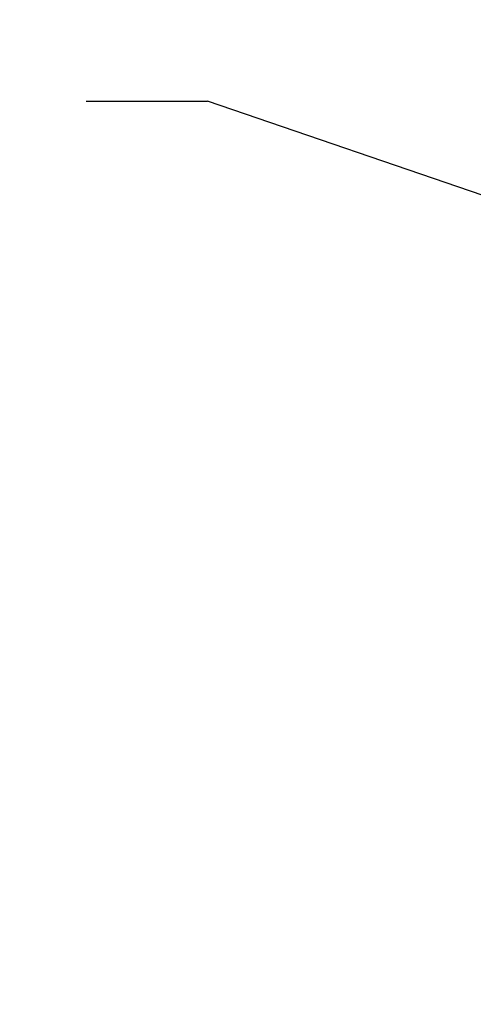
# Model space of a CAD drawing. Header units: millimetres. Extents: x -41968 to 54113, y -9946 to 101810.
# Tile 112 of 174: x -1338 to -589, y 32216 to 33842. Entities that reach past the tile are written whole.
import ezdxf

# ---------------------------------------------------------------- set-up
doc = ezdxf.new("R2010")
doc.units = ezdxf.units.MM
doc.layers.add('UT-texty_stredni', color=7, linetype='Continuous', lineweight=25)
doc.styles.get("Standard").update_dxf_attribs({"font": 'ic-simplex.shx', "width": 0.8})
doc.dimstyles.new('CADKON', dxfattribs={"dimscale": 50, "dimtxt": 2.5, "dimasz": 2.5, "dimexe": 1.8, "dimexo": 0, "dimgap": 0.6, "dimtad": 1, "dimrnd": 10, "dimtxsty": 'Standard', "dimblk1": 'OBLIQUE', "dimblk2": 'OBLIQUE', "dimsah": 1, "dimcen": 2.5, "dimadec": 1, "dimazin": 2, "dimtfac": 1, "dimtdec": 4, "dimtix": 1, "dimtmove": 2, "dimatfit": 3, "dimldrblk": 'OPEN30', "dimfxl": 5, "dimtfill": 1, "dimtolj": 1, "dimarcsym": 0})

# ---------------------------------------------------------------- blocks, each defined once
blk = doc.blocks.new('_OBLIQUE')
at = {"color": 0, "linetype": 'ByBlock'}
blk.add_line((-0.5, -0.5), (0.5, 0.5), dxfattribs=at)

msp = doc.modelspace()

# ---------------------------------------------------------------- linework, layer by layer
at = {"layer": 'UT-texty_stredni', "ltscale": 10}
msp.add_line((-1227.639, 33707.428), (-1027.639, 33707.428), dxfattribs=at)

# ---------------------------------------------------------------- texts
at = {"layer": 'UT-texty_stredni', "ltscale": 10, "insert": (-4696.949, 33801.498), "char_height": 125, "width": 4360.43924, "attachment_point": 1}
msp.add_mtext('STACIONÁRNÍ PLYNOVÝ KONDENZAČNÍ KOTEL\\PS MODULOVANÝM HOŘÁKEM\\PSPALOVACÍ KOMORA Z NEREZOVÉ OCELI\\PSE DVĚMA ZPÁTEČKAMI\\PJMENOVITÝ VÝKON 80/60°C 49,9 kW\\PMINIMÁLNÍ VÝKON G20 12,4 kW\\PMAX SPOTŘEBA PLYNU G20 5,5 m3/hod\\POBJEM VODNÍ NÁPLNĚ 88 L', dxfattribs=at)

# ---------------------------------------------------------------- leaders
at = {"layer": 'UT-texty_stredni', "ltscale": 10}
msp.add_leader([(-286.383, 33453.797), (-1027.639, 33707.428)], dimstyle='CADKON', override={"dimscale": 1, "dimasz": 125, "dimtih": 0, "dimtoh": 0, "dimrnd": 0, "dimclrd": 0, "dimtix": 0, "dimtofl": 0, "dimldrblk": 'Dot'}, dxfattribs=at)

doc.saveas('drawing.dxf')
